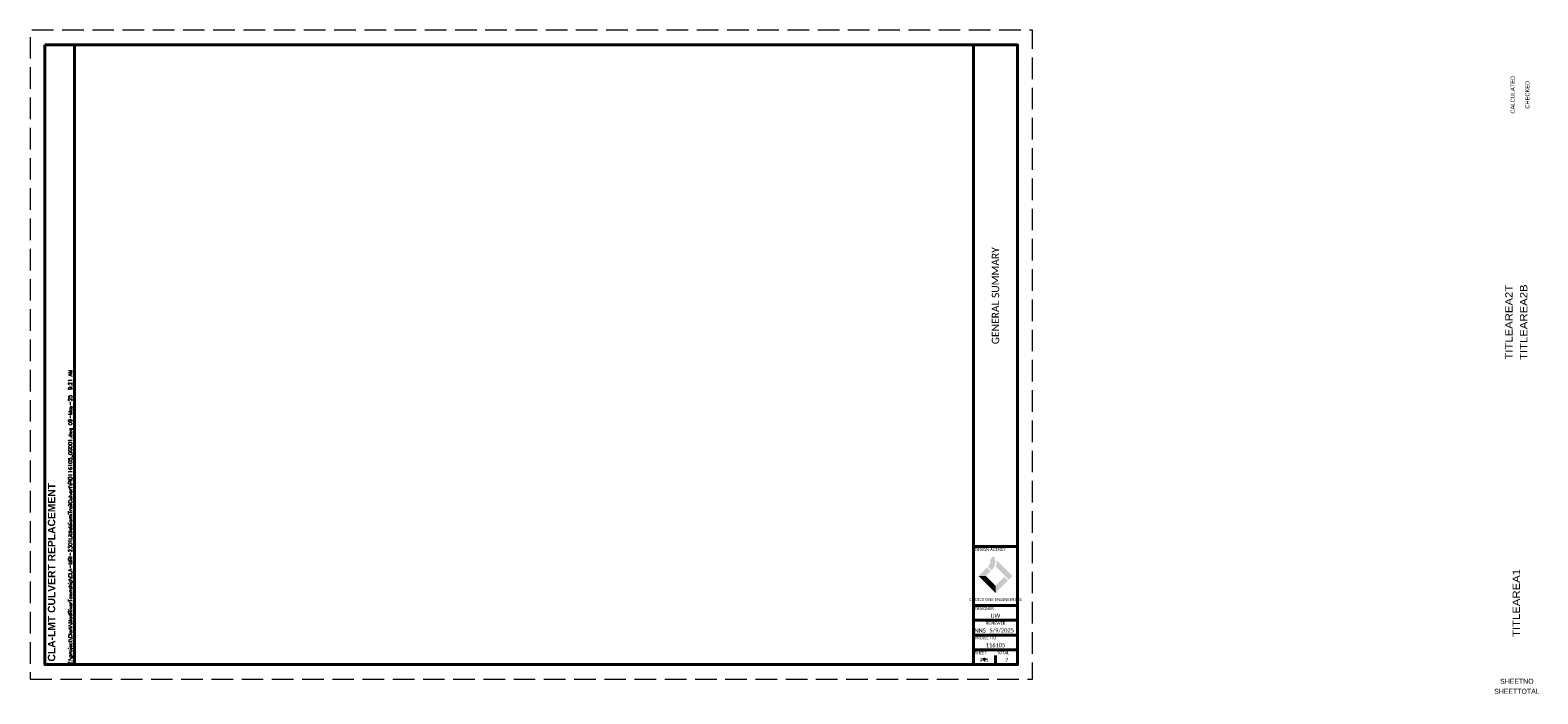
# Paper-space layout 'Layout1' of a CAD drawing. Header units: feet. Extents: x -1.5 to 49.6, y -1.1 to 21.4.
import ezdxf
from ezdxf.enums import TextEntityAlignment as Align

# ---------------------------------------------------------------- set-up
doc = ezdxf.new("R2010")
doc.units = ezdxf.units.FT
doc.header["$MEASUREMENT"] = 0
doc.linetypes.add('DGN Style 3', pattern=[1.025364, 0.732403, -0.292961])
doc.linetypes.add('OhDOT_USTN3', pattern=[0.22, 0.165, -0.055])
doc.layers.add('SH_Border', color=7, linetype='Continuous')
doc.layers.add('SH_Data', color=7, linetype='Continuous')
doc.layers.add('SH_Cut_Line', color=7, linetype='OhDOT_USTN3', lineweight=0, plot=False)
doc.layers.add('SH_Data (Construction)', color=7, linetype='Continuous', lineweight=0)
doc.layers.add('ST_Text', color=7, linetype='Continuous', lineweight=13)
doc.styles.add('DwgStamp', font='romans.shx')
doc.styles.add('Font 70-Main Title', font='txt', dxfattribs={"width": 1.15, "height": 0.25})
doc.styles.add('ONE1', font='trebuc.ttf')
doc.styles.add('Straight-Normal', font='font30.shx', dxfattribs={"height": 0.14})
doc.styles.add('Straight-Sub Title', font='font30.shx', dxfattribs={"height": 0.17})
doc.styles.add('Style-Calibri', font='calibri.ttf')
doc.styles.add('Text - LeftTop 0.1', font='arial.ttf', dxfattribs={"height": 0.1})

psp = doc.layouts.get("Layout1")

# ---------------------------------------------------------------- hatches: boundary and pattern name
at = {"layer": 'SH_Data', "true_color": 0x94d500}
h = psp.add_hatch(color=62, dxfattribs=at)
h.dxf.hatch_style = 1
h.paths.add_polyline_path([(31.081, 3.039), (30.96, 3.159), (30.676, 2.875), (30.917, 2.875)])
h.paths.add_polyline_path([(31.671, 2.723), (31.551, 2.843), (31.25, 2.542), (31.25, 2.301)])
at = {"layer": 'SH_Data', "true_color": 0x82bc00}
h = psp.add_hatch(color=62, dxfattribs=at)
h.dxf.hatch_style = 1
h.set_gradient(color1=(124, 43, 133), color2=(85, 50, 120), rotation=315, tint=1)
h.paths.add_polyline_path([(31.06, 3.425), (31.185, 3.551, -0.353311), (31.137, 3.095), (31.113, 3.071), (30.992, 3.191), (31.017, 3.216, 0.299693)])
h.paths.add_polyline_path([(31.285, 3.414, -0.134467), (31.259, 3.199), (31.583, 2.875), (31.703, 2.755), (31.824, 2.875)])
h = psp.add_hatch(color=62, dxfattribs=at)
h.dxf.hatch_style = 1
h.paths.add_polyline_path([(30.917, 2.875), (30.676, 2.875), (31.25, 2.301), (31.25, 2.542)])

# ---------------------------------------------------------------- linework, layer by layer
at = {"layer": 'SH_Border', "color": 7, "linetype": 'Continuous', "lineweight": 40}
for p, q in [((30.5, -0.125), (30.5, 20.875)), ((30.5, 3.875), (32, 3.875)), ((30.5, 1.875), (32, 1.875)), ((30.5, 1.375), (32, 1.375)), ((30.5, 0.875), (32, 0.875)), ((30.5, 0.375), (32, 0.375)), ((30.5, 0.375), (32, 0.375))]:
    psp.add_line(p, q, dxfattribs=at)
at = {"layer": 'SH_Border', "color": 7, "linetype": 'Continuous', "lineweight": 40, "flags": 128}
for points in [[(-1, 20.875), (0, 20.875), (0, -0.125), (-1, -0.125), (-1, 20.875)], [(0, 20.875), (32, 20.875), (32, -0.125), (0, -0.125), (0, 20.875)]]:
    psp.add_lwpolyline(points, close=True, dxfattribs=at)
at = {"layer": 'SH_Cut_Line', "color": 7, "linetype": 'DGN Style 3', "lineweight": 0, "flags": 128}
psp.add_lwpolyline([(-1.5, -0.625), (32.5, -0.625), (32.5, 21.375), (-1.5, 21.375), (-1.5, -0.625)], close=True, dxfattribs=at)
at = {"layer": 'SH_Data', "color": 7, "lineweight": 40}
psp.add_line((31.25, -0.125), (31.25, 0.175), dxfattribs=at)
at = {"layer": 'SH_Data (Construction)', "color": 7, "lineweight": 40}
psp.add_point((30.875, 0.05), dxfattribs=at)

# ---------------------------------------------------------------- texts
at = {"layer": 'SH_Border', "color": 7, "linetype": 'Continuous', "style": 'DwgStamp'}
psp.add_text('Z:\\project\\Clark\\MadRiverTownship\\CLA-MRI-2301LittleMiamiTrailCulvert\\PID116105_GG001.dwg 09-May-25  9:21 AM', height=0.125, rotation=90, dxfattribs=at).set_placement((-0.075, -0.125))
at = {"layer": 'SH_Data', "style": 'ONE1', "width": 0.85}
psp.add_text('CHOICE ONE ENGINEERING', height=0.1, dxfattribs=at).set_placement((31.25, 2.027), align=Align.CENTER)
at = {"layer": 'SH_Data', "insert": (-0.9, -0.025), "char_height": 0.25, "attachment_point": 1, "rotation": 90, "style": 'Style-Calibri'}
psp.add_mtext('{\\fArial|b1|i0|c0|p34;\\W1;CLA-LMT CULVERT REPLACEMENT}', dxfattribs=at)
at = {"layer": 'SH_Data', "linetype": 'Continuous', "char_height": 0.1, "line_spacing_factor": 0.6, "style": 'Text - LeftTop 0.1'}
for s, insert, attachment_point in [('\\fCalibri|b0|i0|c00|p39;DESIGN AGENCY', (30.55, 3.825), 1), ('\\fCalibri|b0|i0|c00|p39;DESIGNER', (30.55, 1.825), 1), ('\\fCalibri|b0|i0|c00|p39;REVIEWER', (31.25, 1.325), 2), ('\\fCalibri|b0|i0|c00|p39;PROJECT ID', (30.55, 0.825), 1), ('\\fCalibri|b0|i0|c00|p39;SHEET', (30.55, 0.325), 1), ('\\fCalibri|b0|i0|c00|p39;TOTAL', (31.3, 0.325), 1)]:
    psp.add_mtext(s, dxfattribs=dict(at, insert=insert, attachment_point=attachment_point))
at = {"layer": 'SH_Data', "char_height": 0.14, "attachment_point": 5, "style": 'Style-Calibri'}
for s, insert in [('IJW', (31.25, 1.527)), ('NNS', (30.728, 1.027)), ('5/9/2025', (31.46, 1.027))]:
    psp.add_mtext(s, dxfattribs=dict(at, insert=insert))
at = {"layer": 'SH_Data', "style": 'Straight-Normal'}
for tag, text, p in [('CALCULATED', 'CALCULATED', (48.907, 19.188)), ('CHECKED', 'CHECKED', (49.407, 19.188))]:
    psp.add_attdef(tag, text=text, height=0.14, rotation=90, dxfattribs=at).set_placement(p, align=Align.BOTTOM_CENTER)
at = {"layer": 'SH_Data', "style": 'Font 70-Main Title', "width": 1.15, "flags": 8}
for tag, text, p in [('TITLEAREA2T', '116105_GG001', (48.668, 11.476)), ('TITLEAREA2B', 'TITLE BLOCK TITLE LINE 2', (49.168, 11.476))]:
    psp.add_attdef(tag, text=text, height=0.25, rotation=90, dxfattribs=at).set_placement(p, align=Align.MIDDLE_CENTER)
at = {"layer": 'SH_Data', "style": 'Font 70-Main Title', "width": 1.15}
psp.add_attdef('TITLEAREA1', text='CLEMIA2302', height=0.25, rotation=90, dxfattribs=at).set_placement((48.918, 1.96), align=Align.MIDDLE_CENTER)
at = {"layer": 'SH_Data', "style": 'Straight-Sub Title'}
for tag, text, p in [('SHEETTOTAL', '125', (48.938, -1.168)), ('SHEETNO', '5', (48.938, -0.829))]:
    psp.add_attdef(tag, text=text, height=0.17, dxfattribs=at).set_placement(p, align=Align.BOTTOM_CENTER)
at = {"layer": 'ST_Text', "color": 7, "linetype": 'Continuous', "lineweight": 0, "insert": (31.25, 12.375), "char_height": 0.25, "width": 6.58591, "attachment_point": 5, "rotation": 90, "line_spacing_factor": 0.6, "style": 'Style-Calibri'}
psp.add_mtext('GENERAL SUMMARY', dxfattribs=at)
at = {"layer": 'ST_Text', "color": 7, "linetype": 'Continuous', "lineweight": 0, "char_height": 0.14, "attachment_point": 5, "line_spacing_factor": 0.6, "style": 'Style-Calibri'}
for s, insert in [('116105', (31.25, 0.527)), ('P.5', (30.875, 0.027)), ('7', (31.625, 0.027))]:
    psp.add_mtext(s, dxfattribs=dict(at, insert=insert))

doc.saveas('drawing.dxf')
